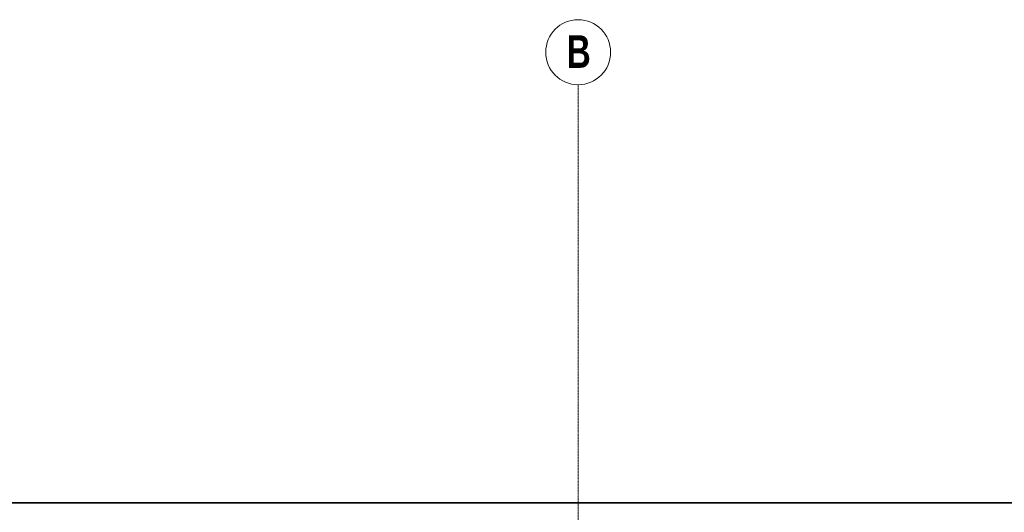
# Model space of a CAD drawing. Header units: metres. Extents: x -58265 to 590738, y -55036 to 35250.
# Tile 149 of 160: x 573226 to 578533, y -42988 to -40336. Entities that reach past the tile are written whole.
import ezdxf

# ---------------------------------------------------------------- set-up
doc = ezdxf.new("R2010")
doc.units = ezdxf.units.M
doc.header["$LTSCALE"] = 0.05
doc.header["$PDSIZE"] = 0.8
doc.linetypes.add('Strichlinie_ eng', pattern=[46, 30, -16])
for name, color, linetype in [('Ansicht Süd_3_A_1_Fassaden', 7, 'Continuous'), ('Ansicht Süd_3_A_1_Wände_Attika', 7, 'Continuous'), ('Ansicht Süd_3_A_3_Achsen_Raster', 7, 'Continuous')]:
    doc.layers.add(name, color=color, linetype=linetype)
doc.styles.add('ERSTELLTER_STIL_4', font='txt')

msp = doc.modelspace()

# ---------------------------------------------------------------- linework, layer by layer
at = {"layer": 'Ansicht Süd_3_A_1_Fassaden', "color": 7, "linetype": 'Continuous', "lineweight": 25}
msp.add_line((584687.4, -42936.1), (542595.9, -42936.1), dxfattribs=at)
at = {"layer": 'Ansicht Süd_3_A_1_Wände_Attika', "color": 7, "linetype": 'Continuous', "lineweight": 25}
msp.add_line((584747.4, -42937.7), (562429.4, -42937.7), dxfattribs=at)
at = {"layer": 'Ansicht Süd_3_A_3_Achsen_Raster', "color": 7, "linetype": 'Strichlinie_ eng', "lineweight": 15}
for q in [(576235.9, -40686.1), (576235.9, -53686.1)]:
    msp.add_line((576235.9, -41686.1), q, dxfattribs=at)
at = {"layer": 'Ansicht Süd_3_A_3_Achsen_Raster', "color": 7, "linetype": 'Continuous', "lineweight": 15}
msp.add_circle((576235.9, -40511.1), 175, dxfattribs=at)
at = {"layer": 'Ansicht Süd_3_A_3_Achsen_Raster', "color": 7, "linetype": 'Strichlinie_ eng', "lineweight": 15}
msp.add_point((576235.9, -41686.1), dxfattribs=at)
msp.add_point((576235.9, -41686.1), dxfattribs=at)

# ---------------------------------------------------------------- texts
at = {"layer": 'Ansicht Süd_3_A_3_Achsen_Raster', "color": 7, "linetype": 'Continuous', "lineweight": 20, "insert": (576174.2, -40420.2), "char_height": 175, "attachment_point": 1, "style": 'ERSTELLTER_STIL_4'}
msp.add_mtext('\\A1;{\\pql;\\pt0;\\fSwis721 LtCn BT|b1|i0|c0|p0;\\W1.000000;B}', dxfattribs=at)

doc.saveas('drawing.dxf')
